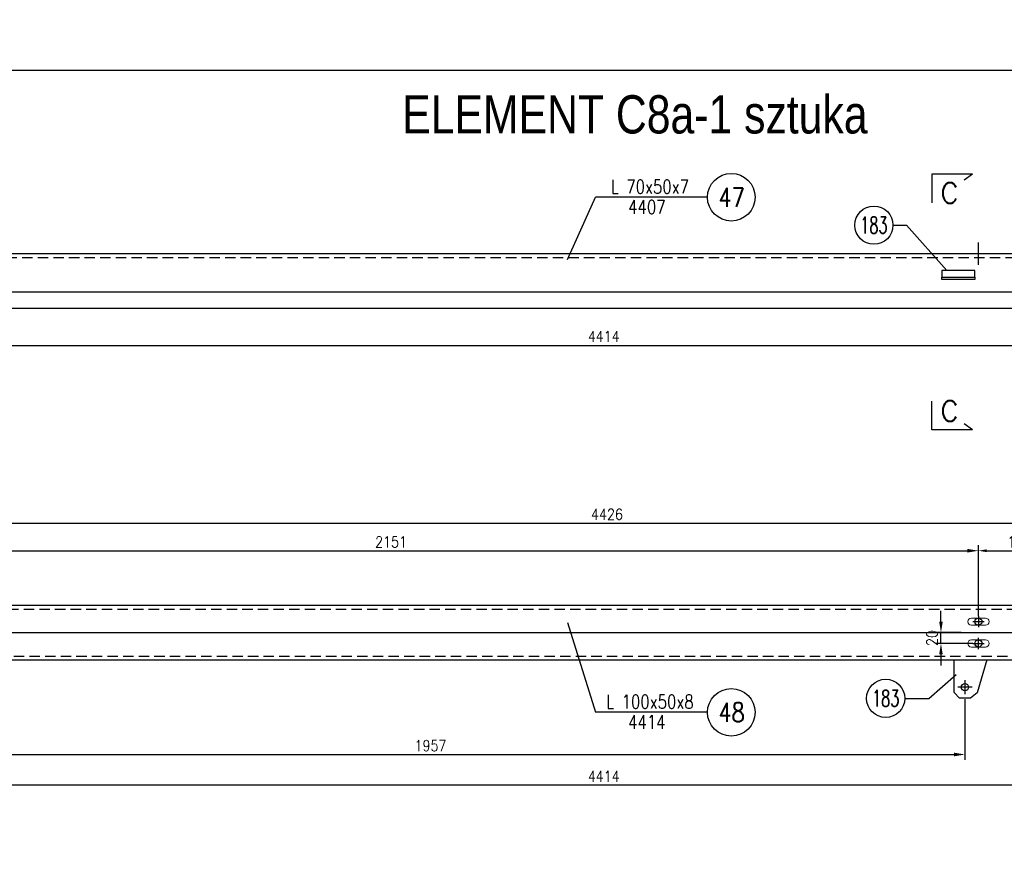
# Model space of a CAD drawing. Header units: millimetres. Extents: x -34919 to 306996, y -293018 to -145733.
# Tile 209 of 256: x 85123 to 86925, y -194610 to -193091. Entities that reach past the tile are written whole.
import ezdxf
from ezdxf.enums import TextEntityAlignment as Align

# ---------------------------------------------------------------- set-up
doc = ezdxf.new("R2010")
doc.units = ezdxf.units.MM
doc.header["$LTSCALE"] = 3
doc.linetypes.add('DASHDOT', pattern=[25.4, 12.7, -6.35, 0, -6.35])
doc.linetypes.add('HIDDEN', pattern=[9.525, 6.35, -3.175])
for name, color, linetype in [('0_18', 4, 'Continuous'), ('1_Słupy', 1, 'Continuous'), ('CIENKA', 4, 'Continuous'), ('K-wypełnienia', 8, 'Continuous'), ('PROFILE', 2, 'Continuous'), ('Prz', 5, 'Continuous'), ('slupki', 7, 'Continuous')]:
    doc.layers.add(name, color=color, linetype=linetype)
doc.layers.add('OPISY', color=2, linetype='Continuous', lineweight=13)
doc.layers.add('SIATKA', color=5, linetype='Continuous', lineweight=18)
doc.styles.add('ARIAL', font='arial.ttf', dxfattribs={"width": 0.7, "height": 300})
doc.styles.add('NOVE3', font='romans.shx', dxfattribs={"width": 0.7})
doc.styles.add('R20', font='romans.shx', dxfattribs={"width": 0.85})
doc.styles.add('R50', font='romans.shx', dxfattribs={"width": 0.85, "height": 50})
doc.styles.add('ROMANS', font='romans.shx')
doc.styles.add('WYMIARY', font='ROMANS.shx', dxfattribs={"width": 0.75, "oblique": 15})
doc.dimstyles.new('Skala 1_10', dxfattribs={"dimscale": 10, "dimtxt": 2, "dimasz": 2, "dimexe": 1, "dimexo": 0, "dimtad": 1, "dimdec": 0, "dimdsep": 46, "dimtxsty": 'R20', "dimcen": 0, "dimclrd": 4, "dimclre": 4, "dimclrt": 3, "dimadec": 0, "dimazin": 0, "dimtfac": 1, "dimtdec": 0, "dimtix": 1, "dimtmove": 0, "dimatfit": 2, "dimfxl": 1, "dimtolj": 1, "dimtzin": 0, "dimarcsym": 0})

# ---------------------------------------------------------------- blocks, each defined once
blk = doc.blocks.new('*D1324')
at = {"layer": 'Defpoints', "color": 0, "transparency": 16777216}
for p in [(87669, -194013.2), (87669, -194163.5, 0), (84727, -194263.5)]:
    blk.add_point(p, dxfattribs=at)
at = {"layer": 'SIATKA', "color": 4, "lineweight": -2, "transparency": 16777216}
for p, q in [((84727, -194263.5), (84727, -194003.2)), ((84747, -194013.2), (87649, -194013.2)), ((87669, -194163.5), (87669, -194003.2))]:
    blk.add_line(p, q, dxfattribs=at)
at = {"layer": 'SIATKA', "color": 4, "transparency": 16777216}
for points in [[(84747, -194009.8), (84747, -194016.5), (84727, -194013.2)], [(87649, -194009.8), (87649, -194016.5), (87669, -194013.2)]]:
    blk.add_solid(points, dxfattribs=at)
at = {"layer": 'SIATKA', "color": 3, "transparency": 16777216, "insert": (86198, -193996.9), "char_height": 20, "attachment_point": 5, "style": 'R20'}
blk.add_mtext('\\A1;4426', dxfattribs=at)
blk = doc.blocks.new('*D1325')
at = {"layer": 'Defpoints', "color": 0, "transparency": 16777216}
for p in [(86878, -194063.6), (84727, -194163.5), (86878, -194183.3, 0)]:
    blk.add_point(p, dxfattribs=at)
at = {"layer": 'SIATKA', "color": 4, "lineweight": -2, "transparency": 16777216}
for p, q in [((84727, -194163.5), (84727, -194053.6)), ((86878, -194183.3), (86878, -194053.6)), ((84747, -194063.6), (86858, -194063.6))]:
    blk.add_line(p, q, dxfattribs=at)
at = {"layer": 'SIATKA', "color": 4, "transparency": 16777216}
for points in [[(84747, -194060.3), (84747, -194066.9), (84727, -194063.6)], [(86858, -194060.3), (86858, -194066.9), (86878, -194063.6)]]:
    blk.add_solid(points, dxfattribs=at)
at = {"layer": 'SIATKA', "color": 3, "transparency": 16777216, "insert": (85802.5, -194047.4), "char_height": 20, "attachment_point": 5, "style": 'R20'}
blk.add_mtext('\\A1;2151', dxfattribs=at)
blk = doc.blocks.new('*D1326')
at = {"color": 4, "lineweight": -2, "transparency": 16777216}
for p, q in [((86878, -194173.3), (86878, -194053.6)), ((87028, -194173.3), (87028, -194053.6)), ((86893, -194063.6), (87013, -194063.6))]:
    blk.add_line(p, q, dxfattribs=at)
at = {"color": 4, "transparency": 16777216}
for points in [[(86893, -194061.1), (86893, -194066.1), (86878, -194063.6)], [(87013, -194061.1), (87013, -194066.1), (87028, -194063.6)]]:
    blk.add_solid(points, dxfattribs=at)
at = {"layer": 'Defpoints', "color": 0, "transparency": 16777216}
for p in [(87028, -194063.6), (86878, -194183.3, 0), (87028, -194183.3, 0)]:
    blk.add_point(p, dxfattribs=at)
at = {"color": 3, "transparency": 16777216, "insert": (86953, -194047.4), "char_height": 20, "attachment_point": 5, "style": 'R20'}
blk.add_mtext('\\A1;150', dxfattribs=at)
blk = doc.blocks.new('*D1329')
at = {"layer": 'Defpoints', "color": 0, "transparency": 16777216}
for p in [(86809.4, -194213.5), (86846.6, -194213.5, 0), (86867.9, -194233.5, 0)]:
    blk.add_point(p, dxfattribs=at)
at = {"layer": 'SIATKA', "color": 4, "lineweight": -2, "transparency": 16777216}
for p, q in [((86809.4, -194193.5), (86809.4, -194173.5)), ((86846.6, -194213.5), (86799.4, -194213.5)), ((86809.4, -194233.5), (86809.4, -194213.5)), ((86867.9, -194233.5), (86799.4, -194233.5)), ((86809.4, -194253.5), (86809.4, -194273.5))]:
    blk.add_line(p, q, dxfattribs=at)
at = {"layer": 'SIATKA', "color": 4, "transparency": 16777216}
for points in [[(86806.1, -194193.5), (86812.7, -194193.5), (86809.4, -194213.5)], [(86806.1, -194253.5), (86812.7, -194253.5), (86809.4, -194233.5)]]:
    blk.add_solid(points, dxfattribs=at)
at = {"layer": 'SIATKA', "color": 3, "lineweight": 0, "transparency": 16777216, "insert": (86793.1, -194223.5), "char_height": 20, "attachment_point": 5, "rotation": 90, "style": 'R20'}
blk.add_mtext('\\A1;20', dxfattribs=at)
blk = doc.blocks.new('A$C1702099F')
at = {"color": 6}
for p, q in [((13, 6.5), (-13, 6.5)), ((13, -6.5), (-13, -6.5))]:
    blk.add_line(p, q, dxfattribs=at)
for centre, start, end in [((-13, 0), 90, 270), ((13, 0), 270, 90)]:
    blk.add_arc(centre, 6.5, start, end, dxfattribs=at)
blk = doc.blocks.new('*D1583')
at = {"layer": 'Defpoints', "color": 0, "transparency": 16777216}
for p in [(84727, -194263.5), (87657, -194263.5, 0), (84727, -194493.1)]:
    blk.add_point(p, dxfattribs=at)
at = {"layer": 'SIATKA', "color": 4, "lineweight": -2, "transparency": 16777216}
for p, q in [((84727, -194263.5), (84727, -194503.1)), ((87657, -194263.5), (87657, -194503.1)), ((87637, -194493.1), (84747, -194493.1))]:
    blk.add_line(p, q, dxfattribs=at)
at = {"layer": 'SIATKA', "color": 4, "transparency": 16777216}
for points in [[(84747, -194489.8), (84747, -194496.5), (84727, -194493.1)], [(87637, -194489.8), (87637, -194496.5), (87657, -194493.1)]]:
    blk.add_solid(points, dxfattribs=at)
at = {"layer": 'SIATKA', "color": 3, "transparency": 16777216, "insert": (86192, -194476.9), "char_height": 20, "attachment_point": 5, "style": 'R20'}
blk.add_mtext('\\A1;4414', dxfattribs=at)
blk = doc.blocks.new('*D1585')
at = {"layer": 'Defpoints', "color": 0, "transparency": 16777216}
for p in [(84741.4, -194263.5, 0), (84781.1, -194263.5, 0), (87362, -194263.5), (84692.9, -194323.1), (84802.1, -194360.7, 0)]:
    blk.add_point(p, dxfattribs=at)
at = {"layer": 'SIATKA', "color": 4, "lineweight": -2, "transparency": 16777216}
for p, q in [((84741.4, -194263.5), (84664.6, -194263.5)), ((84802.1, -194360.7), (84805.7, -194377.4))]:
    blk.add_line(p, q, dxfattribs=at)
blk.add_arc((84781.1, -194263.5), 106.5, 190.7717, 271.3805, dxfattribs=at)
at = {"layer": 'SIATKA', "color": 4, "transparency": 16777216}
for points in [[(84673.2, -194283.7), (84679.8, -194283.1), (84674.6, -194263.5)], [(84783.3, -194366.7), (84784.1, -194373.3), (84803.6, -194367.6)]]:
    blk.add_solid(points, dxfattribs=at)
at = {"layer": 'SIATKA', "color": 3, "transparency": 16777216, "insert": (84724.4, -194333.7), "char_height": 20, "attachment_point": 5, "rotation": 321.0761, "style": 'R20'}
blk.add_mtext('\\A1;102°', dxfattribs=at)
blk = doc.blocks.new('*D1376')
at = {"layer": 'Defpoints', "color": 0, "transparency": 16777216}
for p in [(84896.3, -194335.2), (86853.3, -194335.2), (86853.3, -194436.8)]:
    blk.add_point(p, dxfattribs=at)
at = {"layer": 'SIATKA', "color": 4, "lineweight": -2, "transparency": 16777216}
for p, q in [((84896.3, -194335.2), (84896.3, -194446.8)), ((86853.3, -194335.2), (86853.3, -194446.8)), ((84916.3, -194436.8), (86833.3, -194436.8))]:
    blk.add_line(p, q, dxfattribs=at)
at = {"layer": 'SIATKA', "color": 4, "transparency": 16777216}
for points in [[(84916.3, -194433.4), (84916.3, -194440.1), (84896.3, -194436.8)], [(86833.3, -194433.4), (86833.3, -194440.1), (86853.3, -194436.8)]]:
    blk.add_solid(points, dxfattribs=at)
at = {"layer": 'SIATKA', "color": 3, "transparency": 16777216, "insert": (85874.8, -194420.5), "char_height": 20, "attachment_point": 5, "style": 'R20'}
blk.add_mtext('\\A1;1957', dxfattribs=at)
blk = doc.blocks.new('*D1660')
at = {"layer": 'Defpoints', "color": 0, "transparency": 16777216}
for p in [(84727, -193619.6), (87657, -193619.6, 0), (87657, -193687.6)]:
    blk.add_point(p, dxfattribs=at)
at = {"layer": 'SIATKA', "color": 4, "lineweight": -2, "transparency": 16777216}
for p, q in [((84727, -193619.6), (84727, -193697.6)), ((87657, -193619.6), (87657, -193697.6)), ((84747, -193687.6), (87637, -193687.6))]:
    blk.add_line(p, q, dxfattribs=at)
at = {"layer": 'SIATKA', "color": 4, "transparency": 16777216}
for points in [[(84747, -193684.2), (84747, -193690.9), (84727, -193687.6)], [(87637, -193684.2), (87637, -193690.9), (87657, -193687.6)]]:
    blk.add_solid(points, dxfattribs=at)
at = {"layer": 'SIATKA', "color": 3, "transparency": 16777216, "insert": (86192, -193671.3), "char_height": 20, "attachment_point": 5, "style": 'R20'}
blk.add_mtext('\\A1;4414', dxfattribs=at)

msp = doc.modelspace()

# ---------------------------------------------------------------- linework, layer by layer
at = {"color": 1}
for p, q in [((86867.251, -193374.095, 0), (86792.433, -193374.095, 0)), ((86792.433, -193374.095, 0), (86792.433, -193426.771, 0)), ((86867.251, -193374.095, 0), (86851.651, -193384.893, 0)), ((86792.433, -193842.169, 0), (86792.433, -193789.493, 0)), ((86867.251, -193842.169, 0), (86851.651, -193831.37, 0)), ((86867.251, -193842.169, 0), (86792.433, -193842.169, 0))]:
    msp.add_line(p, q, dxfattribs=at)
at = {"color": 4}
for p, q in [((86381.979, -193416.282, 0), (86176.609, -193416.282, 0)), ((86721.573, -193467.435, 0), (86746.382, -193467.435, 0)), ((86381.979, -194359.514, 0), (86176.609, -194359.514, 0))]:
    msp.add_line(p, q, dxfattribs=at)
at = {"color": 7}
msp.add_line((86878.044, -193540.014, 0), (86878.044, -193499.245, 0), dxfattribs=at)
for p, q in [((86867.852, -194193.467, 0), (86888.236, -194193.467, 0)), ((86878.044, -194183.275, 0), (86878.044, -194203.659, 0)), ((86867.852, -194233.467, 0), (86888.236, -194233.467, 0)), ((86878.044, -194243.659, 0), (86878.044, -194223.275, 0))]:
    msp.add_line(p, q)
at = {"color": 4, "elevation": 0}
msp.add_lwpolyline([(86746.382, -193467.435), (86820.357, -193550.63)], dxfattribs=at)
at = {"color": 6, "elevation": 0}
for points in [[(86871.307, -193550.63), (86811.307, -193550.63), (86811.307, -193562.63), (86871.307, -193562.63)], [(86871.307, -193566.63), (86811.307, -193566.63), (86811.307, -193562.63), (86871.307, -193562.63)]]:
    msp.add_lwpolyline(points, close=True, dxfattribs=at)
msp.add_lwpolyline([(86833.307, -194263.467), (86893.307, -194263.467), (86875.757, -194323.771), (86863.307, -194333.467), (86843.307, -194333.467), (86833.307, -194323.467), (86833.307, -194263.467)], dxfattribs=at)
at = {"color": 4}
for centre in [(86686.573, -193467.435, 0), (86708.248, -194333.946, 0)]:
    msp.add_circle(centre, 35, dxfattribs=at)
for centre in [(86878.044, -194193.467, 0), (86878.044, -194233.467, 0)]:
    msp.add_circle(centre, 6.5)
at = {"color": 6}
msp.add_circle((86853.307, -194313.467, 0), 6.5, dxfattribs=at)
at = {"layer": '0_18'}
for p, q in [((86125.788, -193530.458, 0), (86176.609, -193416.282, 0)), ((86125.788, -194195.215, 0), (86176.609, -194359.514, 0))]:
    msp.add_line(p, q, dxfattribs=at)
at = {"layer": 'CIENKA', "linetype": 'Continuous'}
msp.add_line((86743.248, -194333.946, 0), (86787.451, -194333.946, 0), dxfattribs=at)
at = {"layer": 'CIENKA', "linetype": 'Continuous', "elevation": 0, "flags": 128}
msp.add_lwpolyline([(86787.451, -194333.946), (86837.375, -194289.986)], dxfattribs=at)
at = {"layer": 'K-wypełnienia', "color": 1, "linetype": 'Continuous'}
for centre in [(86425.545, -193416.282, 0), (86425.545, -194359.514, 0)]:
    msp.add_circle(centre, 43.566, dxfattribs=at)
at = {"layer": 'PROFILE', "color": 2, "linetype": 'Continuous'}
for p, q in [((87362.032, -193519.63, 0), (84727.044, -193519.63, 0)), ((84741.429, -193589.63, 0), (87362.032, -193589.63, 0)), ((84741.429, -193619.63, 0), (87362.032, -193619.63, 0)), ((84727.044, -194163.467), (87362.032, -194163.467, 0)), ((84741.429, -194263.467), (87362.032, -194263.467, 0))]:
    msp.add_line(p, q, dxfattribs=at)
at = {"layer": 'Prz', "elevation": 0}
msp.add_lwpolyline([(88209.285, -196083.303), (84109.285, -196083.303), (84109.285, -193183.303), (88209.285, -193183.303)], close=True, dxfattribs=at)
at = {"layer": 'slupki', "linetype": 'HIDDEN'}
for p, q in [((84730.044, -194170.467), (87362.032, -194170.467, 0)), ((84740.422, -194256.467), (87362.032, -194256.467, 0))]:
    msp.add_line(p, q, dxfattribs=at)
at = {"layer": 'slupki', "color": 3, "ltscale": 0.5}
msp.add_line((84727.044, -194213.467, 0), (87362.032, -194213.467, 0), dxfattribs=at)
at = {"layer": 'slupki', "linetype": 'HIDDEN', "elevation": 0}
msp.add_lwpolyline([(84727.044, -193526.63), (87362.032, -193526.63)], dxfattribs=at)
at = {"layer": 'slupki', "color": 4, "linetype": 'DASHDOT', "elevation": 0, "flags": 128}
for points in [[(86853.307, -194300.467), (86853.307, -194326.467)], [(86866.307, -194313.467), (86840.307, -194313.467)]]:
    msp.add_lwpolyline(points, dxfattribs=at)

# ---------------------------------------------------------------- block references
at = {"layer": 'SIATKA', "color": 3, "xscale": -1, "rotation": 180}
for p in [(86878.044, -194193.467, 0), (86878.044, -194233.467, 0)]:
    msp.add_blockref('A$C1702099F', p, dxfattribs=at)

# ---------------------------------------------------------------- texts
at = {"color": 3, "style": 'WYMIARY', "width": 0.65}
for p in [(86686.573, -193467.435, 0), (86708.248, -194333.946, 0)]:
    msp.add_text('183', height=30, dxfattribs=at).set_placement(p, align=Align.MIDDLE)
at = {"color": 20, "insert": (33837.901, -182331.101), "char_height": 300, "width": 16331.01415, "attachment_point": 1, "style": 'NOVE3'}
msp.add_mtext('{\\C1;Wytyczne montażowe\\P\\H0.83333x;\\C3;Podczas montażu należy bezwzględnie przestrzegać dopuszczalnych tolerancji z uwagi na ścisłe dopasowanie elementów amortyzujących ugięcia dźwigarów przekrycia auli.\\P\\H1.2x;\\C1;\\PZabezpieczenia antykorozyjne.\\C256;\\P\\H0.83333x;\\C3;Wszystkie elementy stalowe konstrukcji należy poddać ocynkowaniu ogniowemu.\\PKonstrukcje przeznaczone do cynkowania ogniowego powinny odpowiadać następującym warunkom:\\P\\pl900;^I1. Spoiny powinny być wykonane metodą półautomatyczną w osłonie gazów ochronnych. Nie zaleca się spawania elektrodą otuloną, ze względu na złą jakość powłoki cynkowej na spoinach.\\P^I2. Powierzchnia konstrukcji powinna być wolna od: zawalcowań, zgorzelin, odprysków po spawaniu, ostrych krawędzi, zanieczyszczeń farbami, olejami, emulsjami oraz innymi materiałami stosowanymi przy trasowaniu, znakowaniu, spawaniu, wierceniu itp. W przypadku spawania elektrodą należy dokładnie usunąć otulinę spawalniczą w celu zminimalizowania wad powłoki. Po ocynkowaniu uwydatnią się wady jakości powierzchni stali np. zawalcowania, rysy traserskie, zeszlifowania, pory, odpryski spawalnicze, wadliwe spoiny.\\P^I3. Elementy konstrukcyjne powinny posiadać odpowiednie otwory technologiczne do odpowietrzenia, swobodnego przepływu cynku zewnątrz i wewnątrz elementu oraz do podwieszenia (mogą być przyspawane uchwyty z blachy z otworami).\\P^I4. W przypadku powierzchni spawanych na zakładkę, spoina powinna być szczelna ze wszystkich stron (spawana na około), a nakładki szczelnie przylegać do konstrukcji. Przekroje skrzynkowe oraz powierzchnie nakładające się mogą powodować uszkodzenie konstrukcji - pękanie spoin.\\P^I5. Każdy element konstrukcyjny powinien składać się z jednego gatunku stali.\\P^I6. Konstrukcje nie powinny posiadać małych szczelin lub wnęk. Spoiny powinny być szczelne i zamknięte wokół elementu, ponieważ w przeciwnym przypadku mogą po cynkowaniu wylewać się z nich resztki topnika i kwasu pogarszając jakość powłoki (tzw. "krwawe wycieki").\\P^I7. Naddatek wymiarowy dla otworów pod śruby powinien wynosić 1 - 2 mm.\\PTermiczne oddziaływanie kąpieli cynkowej uwalnia w elementach naprężenia wewnętrzne, co może powodować odkształcenia. Szczególnie uwidacznia się to w elementach spawanych. Dotyczy to także dwuteowników spawanych, których odkształcenia po cynkowaniu mogą przekroczyć dopuszczalne normy, oraz nie usztywnionych arkuszy blach i otwartych kształtowników giętych.\\P\\C256;\\P\\pl0;\\H1.2x;\\C1;Malowanie konstrukcji.\\P\\H0.83333x;\\C3;Wszystkie elementy stalowe konstrukcji należy pomalować proszkowo na kolor RAL 9011}', dxfattribs=at)
at = {"layer": '1_Słupy', "color": 1, "style": 'ROMANS'}
for p in [(86808.237, -193427.3, 0), (86808.237, -193826.463, 0)]:
    msp.add_text('C', height=37.5, dxfattribs=at).set_placement(p)
at = {"layer": 'K-wypełnienia', "color": 1, "linetype": 'Continuous', "style": 'ARIAL', "width": 0.8}
msp.add_text('ELEMENT C8a-1 sztuka', height=70, dxfattribs=at).set_placement((86249.041, -193263.111, 0), align=Align.MIDDLE)
at = {"layer": 'OPISY', "style": 'R50', "width": 0.8}
for s, p in [('L 70x50x7', (86276.505, -193396.933, 0)), ('4407', (86270.923, -193434.194, 0)), ('L 100x50x8', (86276.505, -194340.166, 0)), ('4414', (86270.923, -194377.427, 0))]:
    msp.add_text(s, height=25, dxfattribs=at).set_placement(p, align=Align.MIDDLE)
at = {"layer": 'OPISY', "color": 2, "style": 'ROMANS', "width": 0.8}
for s, p in [('47', (86426.056, -193416.291, 0)), ('48', (86426.056, -194359.505, 0))]:
    msp.add_text(s, height=35, dxfattribs=at).set_placement(p, align=Align.MIDDLE)

# ---------------------------------------------------------------- dimensions: what is measured, and where the dimension line sits
at = {"color": 3}
dim = msp.add_linear_dim(base=(87028.044, -194063.61, 0), p1=(86878.044, -194183.275, 0), p2=(87028.044, -194183.275, 0), dimstyle='Skala 1_10', override={"dimasz": 1.5, "dimexo": 1, "dimtmove": 2, "dimatfit": 0}, dxfattribs=at)
dim.commit()
dim.dimension.update_dxf_attribs({"geometry": '*D1326', "text_midpoint": (86953.044, -194047.36, 0)})
at = {"layer": 'SIATKA', "color": 3}
for base, p1, p2, picture, middle in [((87657.044, -193687.579, 0), (84727.044, -193619.63, 0), (87657.044, -193619.63, 0), '*D1660', (86192.044, -193671.329, 0)), ((84727.044, -194493.144, 0), (87657.044, -194263.467, 0), (84727.044, -194263.467, 0), '*D1583', (86192.044, -194476.894, 0))]:
    dim = msp.add_linear_dim(base=base, p1=p1, p2=p2, text='4414', dimstyle='Skala 1_10', dxfattribs=at)
    dim.commit()
    dim.dimension.update_dxf_attribs({"geometry": picture, "text_midpoint": middle})
at = {"layer": 'SIATKA', "color": 42}
dim = msp.add_linear_dim(base=(87669.044, -194013.162, 0), p1=(84727.044, -194263.467, 0), p2=(87669.044, -194163.467, 0), text='4426', dimstyle='Skala 1_10', dxfattribs=at)
dim.commit()
dim.dimension.update_dxf_attribs({"geometry": '*D1324', "text_midpoint": (86198.044, -193996.912, 0)})
dim = msp.add_linear_dim(base=(86878.044, -194063.61, 0), p1=(84727.044, -194163.467, 0), p2=(86878.044, -194183.275, 0), dimstyle='Skala 1_10', dxfattribs=at)
dim.commit()
dim.dimension.update_dxf_attribs({"geometry": '*D1325', "text_midpoint": (85802.544, -194047.36, 0)})
at = {"layer": 'SIATKA', "color": 3, "lineweight": 0}
dim = msp.add_linear_dim(base=(86809.387, -194213.467, 0), p1=(86867.852, -194233.467, 0), p2=(86846.606, -194213.467, 0), angle=270, dimstyle='Skala 1_10', dxfattribs=at)
dim.commit()
dim.dimension.update_dxf_attribs({"geometry": '*D1329', "text_midpoint": (86793.137, -194223.467, 0)})
at = {"layer": 'SIATKA', "color": 3}
dim = msp.add_angular_dim_2l(base=(84692.873, -194323.121), line1=((84741.429, -194263.467), (87362.032, -194263.467, 0)), line2=((84781.145, -194263.467), (84802.088, -194360.726)), dimstyle='Skala 1_10', dxfattribs=at)
dim.commit()
dim.dimension.update_dxf_attribs({"geometry": '*D1585', "text_midpoint": (84724.418, -194333.71, 0)})
dim = msp.add_linear_dim(base=(86853.307, -194436.773, 0), p1=(84896.307, -194335.177, 0), p2=(86853.307, -194335.177, 0), dimstyle='Skala 1_10', dxfattribs=at)
dim.commit()
dim.dimension.update_dxf_attribs({"geometry": '*D1376', "text_midpoint": (85874.807, -194420.523, 0)})

doc.saveas('drawing.dxf')
